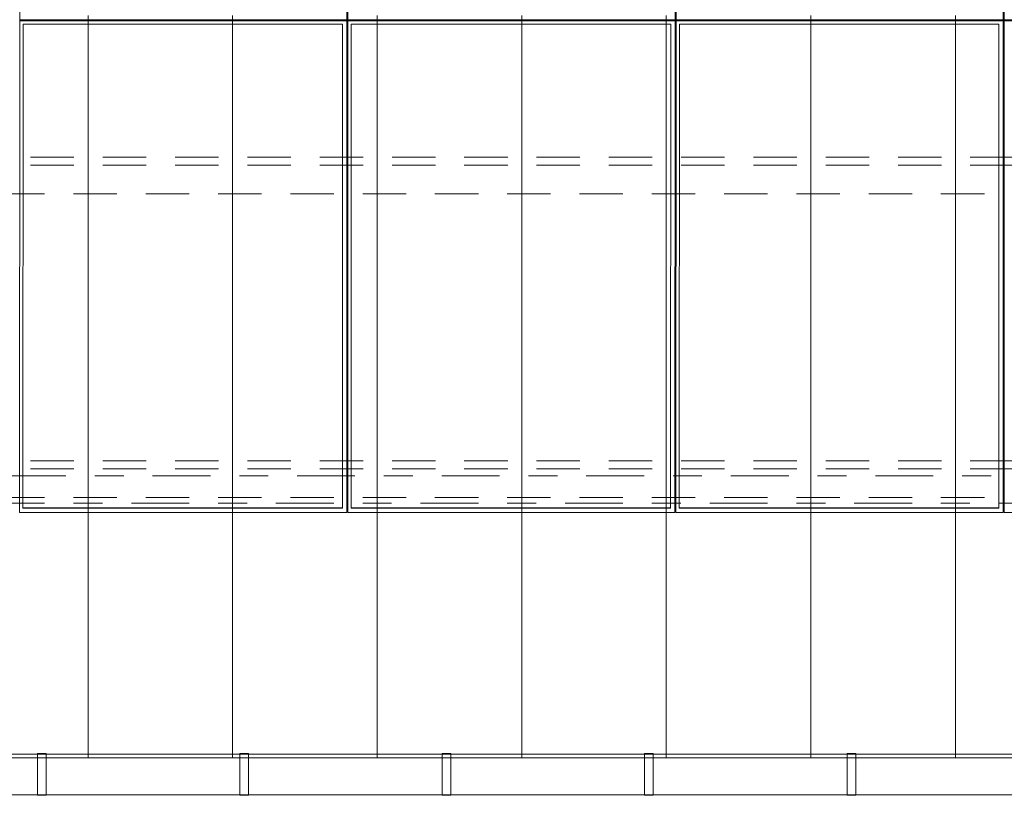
# Model space of a CAD drawing. Header units: metres. Extents: x -167 to 233, y -155 to 122.
# Tile 8 of 96: x 19.06 to 22.47, y 27.49 to 30.17. Entities that reach past the tile are written whole.
import ezdxf
from ezdxf.enums import TextEntityAlignment as Align

# ---------------------------------------------------------------- set-up
doc = ezdxf.new("R2010")
doc.units = ezdxf.units.M
doc.header["$MEASUREMENT"] = 0
for name, pattern in [('Achse', [0.4, 0.2, -0.1, 0, -0.1]), ('Raster', [0.4, 0.2, -0.1, 0, -0.1]), ('Strichlinie_ eng', [0.23, 0.15, -0.08])]:
    doc.linetypes.add(name, pattern=pattern)
for name, color, linetype in [('30 Dachaufbau', 7, 'Continuous'), ('30 Dachentwässerung', 7, 'Continuous'), ('30 Dachkonstruktion massiv', 7, 'Continuous'), ('70 PV-Anlage', 7, 'Continuous'), ('90 Achsraster', 7, 'Continuous')]:
    doc.layers.add(name, color=color, linetype=linetype)
doc.styles.add('ERSTELLTER_STIL_1', font='arial.ttf')

# ---------------------------------------------------------------- blocks, each defined once
blk = doc.blocks.new('Standard-Rastermarker_139')
at = {"layer": '90 Achsraster', "color": 14, "linetype": 'Raster', "lineweight": 18, "true_color": 0xa80000}
blk.add_line((1, 0), (45.4427, 0), dxfattribs=at)
at = {"layer": '90 Achsraster', "color": 14, "lineweight": 18, "true_color": 0xa80000, "style": 'ERSTELLTER_STIL_1'}
for tag, p in [('AC_MarkerText_1_0', (-0.35, 0.15)), ('AC_MarkerText_1_1', (46.7927, 0.15))]:
    blk.add_attdef(tag, text='', height=0.3, dxfattribs=at).set_placement(p, align=Align.TOP_CENTER)
blk = doc.blocks.new('Lattung 27')
at = {"layer": '30 Dachkonstruktion massiv', "color": 7, "linetype": 'Strichlinie_ eng', "lineweight": 13}
for p, q in [((40.5014, 1.1487), (0, 1.1487)), ((40.5014, 1.1209), (0, 1.1209)), ((0, 1.0218), (40.5014, 1.0218)), ((40.5014, 0.099), (0, 0.099)), ((40.5014, 0.0712), (0, 0.0712)), ((0, -0.0278), (40.5014, -0.0278))]:
    blk.add_line(p, q, dxfattribs=at)
blk = doc.blocks.new('Regenrinne 27')
at = {"layer": '30 Dachentwässerung', "color": 7, "linetype": 'Continuous', "lineweight": 13}
for p, q in [((2.315, 0.072), (2.285, 0.072)), ((2.285, 0.072), (2.285, -0.072)), ((2.315, -0.072), (2.315, 0.072)), ((3.015, 0.072), (2.985, 0.072)), ((2.985, 0.072), (2.985, -0.072)), ((3.015, -0.072), (3.015, 0.072)), ((3.715, 0.072), (3.685, 0.072)), ((3.685, 0.072), (3.685, -0.072)), ((3.715, -0.072), (3.715, 0.072)), ((4.415, 0.072), (4.385, 0.072)), ((4.385, 0.072), (4.385, -0.072)), ((4.415, -0.072), (4.415, 0.072)), ((5.115, 0.072), (5.085, 0.072)), ((5.085, 0.072), (5.085, -0.072)), ((5.115, -0.072), (5.115, 0.072)), ((2.285, -0.072), (2.315, -0.072)), ((2.985, -0.072), (3.015, -0.072)), ((3.685, -0.072), (3.715, -0.072)), ((4.385, -0.072), (4.415, -0.072)), ((5.085, -0.072), (5.115, -0.072))]:
    blk.add_line(p, q, dxfattribs=at)
at = {"layer": '30 Dachentwässerung', "color": 7, "linetype": 'Continuous', "lineweight": 13, "flags": 128}
blk.add_lwpolyline([(0, -0.07), (20.7927, -0.07), (20.7927, 0.07), (0, 0.07)], close=True, dxfattribs=at)
blk = doc.blocks.new('*X218', base_point=(27236.1321, 33357.279))
at = {"layer": '30 Dachaufbau', "color": 7, "linetype": 'Continuous', "lineweight": 13}
for p, q in [((19.3011, 30.1169), (19.3011, 30.1813)), ((19.3011, 30.1169), (19.3011, 30.1813)), ((19.8011, 30.1169), (19.8011, 30.1813)), ((19.8011, 30.1169), (19.8011, 30.1813)), ((20.3011, 30.1169), (20.3011, 30.1813)), ((20.3011, 30.1169), (20.3011, 30.1813)), ((20.8011, 30.1169), (20.8011, 30.1813)), ((20.8011, 30.1169), (20.8011, 30.1813)), ((21.3011, 30.1169), (21.3011, 30.1813)), ((21.3011, 30.1169), (21.3011, 30.1813)), ((21.8011, 30.1169), (21.8011, 30.1813)), ((21.8011, 30.1169), (21.8011, 30.1813)), ((22.3011, 30.1169), (22.3011, 30.1813)), ((22.3011, 30.1169), (22.3011, 30.1813)), ((19.3011, 30.0525), (19.3011, 30.1169)), ((19.3011, 30.0525), (19.3011, 30.1169)), ((19.8011, 30.0525), (19.8011, 30.1169)), ((19.8011, 30.0525), (19.8011, 30.1169)), ((20.3011, 30.0525), (20.3011, 30.1169)), ((20.3011, 30.0525), (20.3011, 30.1169)), ((20.8011, 30.0525), (20.8011, 30.1169)), ((20.8011, 30.0525), (20.8011, 30.1169)), ((21.3011, 30.0525), (21.3011, 30.1169)), ((21.3011, 30.0525), (21.3011, 30.1169)), ((21.8011, 30.0525), (21.8011, 30.1169)), ((21.8011, 30.0525), (21.8011, 30.1169)), ((22.3011, 30.0525), (22.3011, 30.1169)), ((22.3011, 30.0525), (22.3011, 30.1169)), ((19.3011, 29.9882), (19.3011, 30.0525)), ((19.3011, 29.9882), (19.3011, 30.0525)), ((19.8011, 29.9882), (19.8011, 30.0525)), ((19.8011, 29.9882), (19.8011, 30.0525)), ((20.3011, 29.9882), (20.3011, 30.0525)), ((20.3011, 29.9882), (20.3011, 30.0525)), ((20.8011, 29.9882), (20.8011, 30.0525)), ((20.8011, 29.9882), (20.8011, 30.0525)), ((21.3011, 29.9882), (21.3011, 30.0525)), ((21.3011, 29.9882), (21.3011, 30.0525)), ((21.8011, 29.9882), (21.8011, 30.0525)), ((21.8011, 29.9882), (21.8011, 30.0525)), ((22.3011, 29.9882), (22.3011, 30.0525)), ((22.3011, 29.9882), (22.3011, 30.0525)), ((19.3011, 29.9238), (19.3011, 29.9882)), ((19.3011, 29.9238), (19.3011, 29.9882)), ((19.8011, 29.9238), (19.8011, 29.9882)), ((19.8011, 29.9238), (19.8011, 29.9882)), ((20.3011, 29.9238), (20.3011, 29.9882)), ((20.3011, 29.9238), (20.3011, 29.9882)), ((20.8011, 29.9238), (20.8011, 29.9882)), ((20.8011, 29.9238), (20.8011, 29.9882)), ((21.3011, 29.9238), (21.3011, 29.9882)), ((21.3011, 29.9238), (21.3011, 29.9882)), ((21.8011, 29.9238), (21.8011, 29.9882)), ((21.8011, 29.9238), (21.8011, 29.9882)), ((22.3011, 29.9238), (22.3011, 29.9882)), ((22.3011, 29.9238), (22.3011, 29.9882)), ((19.3011, 29.8594), (19.3011, 29.9238)), ((19.3011, 29.8594), (19.3011, 29.9238)), ((19.8011, 29.8594), (19.8011, 29.9238)), ((19.8011, 29.8594), (19.8011, 29.9238)), ((20.3011, 29.8594), (20.3011, 29.9238)), ((20.3011, 29.8594), (20.3011, 29.9238)), ((20.8011, 29.8594), (20.8011, 29.9238)), ((20.8011, 29.8594), (20.8011, 29.9238)), ((21.3011, 29.8594), (21.3011, 29.9238)), ((21.3011, 29.8594), (21.3011, 29.9238)), ((21.8011, 29.8594), (21.8011, 29.9238)), ((21.8011, 29.8594), (21.8011, 29.9238)), ((22.3011, 29.8594), (22.3011, 29.9238)), ((22.3011, 29.8594), (22.3011, 29.9238)), ((19.3011, 29.7951), (19.3011, 29.8594)), ((19.3011, 29.7951), (19.3011, 29.8594)), ((19.8011, 29.7951), (19.8011, 29.8594)), ((19.8011, 29.7951), (19.8011, 29.8594)), ((20.3011, 29.7951), (20.3011, 29.8594)), ((20.3011, 29.7951), (20.3011, 29.8594)), ((20.8011, 29.7951), (20.8011, 29.8594)), ((20.8011, 29.7951), (20.8011, 29.8594)), ((21.3011, 29.7951), (21.3011, 29.8594)), ((21.3011, 29.7951), (21.3011, 29.8594)), ((21.8011, 29.7951), (21.8011, 29.8594)), ((21.8011, 29.7951), (21.8011, 29.8594)), ((22.3011, 29.7951), (22.3011, 29.8594)), ((22.3011, 29.7951), (22.3011, 29.8594)), ((19.3011, 29.7307), (19.3011, 29.7951)), ((19.3011, 29.7307), (19.3011, 29.7951)), ((19.8011, 29.7307), (19.8011, 29.7951)), ((19.8011, 29.7307), (19.8011, 29.7951)), ((20.3011, 29.7307), (20.3011, 29.7951)), ((20.3011, 29.7307), (20.3011, 29.7951)), ((20.8011, 29.7307), (20.8011, 29.7951)), ((20.8011, 29.7307), (20.8011, 29.7951)), ((21.3011, 29.7307), (21.3011, 29.7951)), ((21.3011, 29.7307), (21.3011, 29.7951)), ((21.8011, 29.7307), (21.8011, 29.7951)), ((21.8011, 29.7307), (21.8011, 29.7951)), ((22.3011, 29.7307), (22.3011, 29.7951)), ((22.3011, 29.7307), (22.3011, 29.7951)), ((19.3011, 29.6663), (19.3011, 29.7307)), ((19.3011, 29.6663), (19.3011, 29.7307)), ((19.8011, 29.6663), (19.8011, 29.7307)), ((19.8011, 29.6663), (19.8011, 29.7307)), ((20.3011, 29.6663), (20.3011, 29.7307)), ((20.3011, 29.6663), (20.3011, 29.7307)), ((20.8011, 29.6663), (20.8011, 29.7307)), ((20.8011, 29.6663), (20.8011, 29.7307)), ((21.3011, 29.6663), (21.3011, 29.7307)), ((21.3011, 29.6663), (21.3011, 29.7307)), ((21.8011, 29.6663), (21.8011, 29.7307)), ((21.8011, 29.6663), (21.8011, 29.7307)), ((22.3011, 29.6663), (22.3011, 29.7307)), ((22.3011, 29.6663), (22.3011, 29.7307)), ((19.3011, 29.602), (19.3011, 29.6663)), ((19.3011, 29.602), (19.3011, 29.6663)), ((19.8011, 29.602), (19.8011, 29.6663)), ((19.8011, 29.602), (19.8011, 29.6663)), ((20.3011, 29.602), (20.3011, 29.6663)), ((20.3011, 29.602), (20.3011, 29.6663)), ((20.8011, 29.602), (20.8011, 29.6663)), ((20.8011, 29.602), (20.8011, 29.6663)), ((21.3011, 29.602), (21.3011, 29.6663)), ((21.3011, 29.602), (21.3011, 29.6663)), ((21.8011, 29.602), (21.8011, 29.6663)), ((21.8011, 29.602), (21.8011, 29.6663)), ((22.3011, 29.602), (22.3011, 29.6663)), ((22.3011, 29.602), (22.3011, 29.6663)), ((19.3011, 29.5376), (19.3011, 29.602)), ((19.3011, 29.5376), (19.3011, 29.602)), ((19.8011, 29.5376), (19.8011, 29.602)), ((19.8011, 29.5376), (19.8011, 29.602)), ((20.3011, 29.5376), (20.3011, 29.602)), ((20.3011, 29.5376), (20.3011, 29.602)), ((20.8011, 29.5376), (20.8011, 29.602)), ((20.8011, 29.5376), (20.8011, 29.602)), ((21.3011, 29.5376), (21.3011, 29.602)), ((21.3011, 29.5376), (21.3011, 29.602)), ((21.8011, 29.5376), (21.8011, 29.602)), ((21.8011, 29.5376), (21.8011, 29.602)), ((22.3011, 29.5376), (22.3011, 29.602)), ((22.3011, 29.5376), (22.3011, 29.602)), ((19.3011, 29.4732), (19.3011, 29.5376)), ((19.3011, 29.4732), (19.3011, 29.5376)), ((19.8011, 29.4732), (19.8011, 29.5376)), ((19.8011, 29.4732), (19.8011, 29.5376)), ((20.3011, 29.4732), (20.3011, 29.5376)), ((20.3011, 29.4732), (20.3011, 29.5376)), ((20.8011, 29.4732), (20.8011, 29.5376)), ((20.8011, 29.4732), (20.8011, 29.5376)), ((21.3011, 29.4732), (21.3011, 29.5376)), ((21.3011, 29.4732), (21.3011, 29.5376)), ((21.8011, 29.4732), (21.8011, 29.5376)), ((21.8011, 29.4732), (21.8011, 29.5376)), ((22.3011, 29.4732), (22.3011, 29.5376)), ((22.3011, 29.4732), (22.3011, 29.5376)), ((19.3011, 29.4089), (19.3011, 29.4732)), ((19.3011, 29.4089), (19.3011, 29.4732)), ((19.8011, 29.4089), (19.8011, 29.4732)), ((19.8011, 29.4089), (19.8011, 29.4732)), ((20.3011, 29.4089), (20.3011, 29.4732)), ((20.3011, 29.4089), (20.3011, 29.4732)), ((20.8011, 29.4089), (20.8011, 29.4732)), ((20.8011, 29.4089), (20.8011, 29.4732)), ((21.3011, 29.4089), (21.3011, 29.4732)), ((21.3011, 29.4089), (21.3011, 29.4732)), ((21.8011, 29.4089), (21.8011, 29.4732)), ((21.8011, 29.4089), (21.8011, 29.4732)), ((22.3011, 29.4089), (22.3011, 29.4732)), ((22.3011, 29.4089), (22.3011, 29.4732)), ((19.3011, 29.3445), (19.3011, 29.4089)), ((19.3011, 29.3445), (19.3011, 29.4089)), ((19.8011, 29.3445), (19.8011, 29.4089)), ((19.8011, 29.3445), (19.8011, 29.4089)), ((20.3011, 29.3445), (20.3011, 29.4089)), ((20.3011, 29.3445), (20.3011, 29.4089)), ((20.8011, 29.3445), (20.8011, 29.4089)), ((20.8011, 29.3445), (20.8011, 29.4089)), ((21.3011, 29.3445), (21.3011, 29.4089)), ((21.3011, 29.3445), (21.3011, 29.4089)), ((21.8011, 29.3445), (21.8011, 29.4089)), ((21.8011, 29.3445), (21.8011, 29.4089)), ((22.3011, 29.3445), (22.3011, 29.4089)), ((22.3011, 29.3445), (22.3011, 29.4089)), ((19.3011, 29.2801), (19.3011, 29.3445)), ((19.3011, 29.2801), (19.3011, 29.3445)), ((19.8011, 29.2801), (19.8011, 29.3445)), ((19.8011, 29.2801), (19.8011, 29.3445)), ((20.3011, 29.2801), (20.3011, 29.3445)), ((20.3011, 29.2801), (20.3011, 29.3445)), ((20.8011, 29.2801), (20.8011, 29.3445)), ((20.8011, 29.2801), (20.8011, 29.3445)), ((21.3011, 29.2801), (21.3011, 29.3445)), ((21.3011, 29.2801), (21.3011, 29.3445)), ((21.8011, 29.2801), (21.8011, 29.3445)), ((21.8011, 29.2801), (21.8011, 29.3445)), ((22.3011, 29.2801), (22.3011, 29.3445)), ((22.3011, 29.2801), (22.3011, 29.3445)), ((19.3011, 29.2158), (19.3011, 29.2801)), ((19.3011, 29.2158), (19.3011, 29.2801)), ((19.8011, 29.2158), (19.8011, 29.2801)), ((19.8011, 29.2158), (19.8011, 29.2801)), ((20.3011, 29.2158), (20.3011, 29.2801)), ((20.3011, 29.2158), (20.3011, 29.2801)), ((20.8011, 29.2158), (20.8011, 29.2801)), ((20.8011, 29.2158), (20.8011, 29.2801)), ((21.3011, 29.2158), (21.3011, 29.2801)), ((21.3011, 29.2158), (21.3011, 29.2801)), ((21.8011, 29.2158), (21.8011, 29.2801)), ((21.8011, 29.2158), (21.8011, 29.2801)), ((22.3011, 29.2158), (22.3011, 29.2801)), ((22.3011, 29.2158), (22.3011, 29.2801)), ((19.3011, 29.1514), (19.3011, 29.2158)), ((19.3011, 29.1514), (19.3011, 29.2158)), ((19.8011, 29.1514), (19.8011, 29.2158)), ((19.8011, 29.1514), (19.8011, 29.2158)), ((20.3011, 29.1514), (20.3011, 29.2158)), ((20.3011, 29.1514), (20.3011, 29.2158)), ((20.8011, 29.1514), (20.8011, 29.2158)), ((20.8011, 29.1514), (20.8011, 29.2158)), ((21.3011, 29.1514), (21.3011, 29.2158)), ((21.3011, 29.1514), (21.3011, 29.2158)), ((21.8011, 29.1514), (21.8011, 29.2158)), ((21.8011, 29.1514), (21.8011, 29.2158)), ((22.3011, 29.1514), (22.3011, 29.2158)), ((22.3011, 29.1514), (22.3011, 29.2158)), ((19.3011, 29.087), (19.3011, 29.1514)), ((19.3011, 29.087), (19.3011, 29.1514)), ((19.8011, 29.087), (19.8011, 29.1514)), ((19.8011, 29.087), (19.8011, 29.1514)), ((20.3011, 29.087), (20.3011, 29.1514)), ((20.3011, 29.087), (20.3011, 29.1514)), ((20.8011, 29.087), (20.8011, 29.1514)), ((20.8011, 29.087), (20.8011, 29.1514)), ((21.3011, 29.087), (21.3011, 29.1514)), ((21.3011, 29.087), (21.3011, 29.1514)), ((21.8011, 29.087), (21.8011, 29.1514)), ((21.8011, 29.087), (21.8011, 29.1514)), ((22.3011, 29.087), (22.3011, 29.1514)), ((22.3011, 29.087), (22.3011, 29.1514)), ((19.3011, 29.0227), (19.3011, 29.087)), ((19.3011, 29.0227), (19.3011, 29.087)), ((19.8011, 29.0227), (19.8011, 29.087)), ((19.8011, 29.0227), (19.8011, 29.087)), ((20.3011, 29.0227), (20.3011, 29.087)), ((20.3011, 29.0227), (20.3011, 29.087)), ((20.8011, 29.0227), (20.8011, 29.087)), ((20.8011, 29.0227), (20.8011, 29.087)), ((21.3011, 29.0227), (21.3011, 29.087)), ((21.3011, 29.0227), (21.3011, 29.087)), ((21.8011, 29.0227), (21.8011, 29.087)), ((21.8011, 29.0227), (21.8011, 29.087)), ((22.3011, 29.0227), (22.3011, 29.087)), ((22.3011, 29.0227), (22.3011, 29.087)), ((19.3011, 28.9583), (19.3011, 29.0227)), ((19.3011, 28.9583), (19.3011, 29.0227)), ((19.8011, 28.9583), (19.8011, 29.0227)), ((19.8011, 28.9583), (19.8011, 29.0227)), ((20.3011, 28.9583), (20.3011, 29.0227)), ((20.3011, 28.9583), (20.3011, 29.0227)), ((20.8011, 28.9583), (20.8011, 29.0227)), ((20.8011, 28.9583), (20.8011, 29.0227)), ((21.3011, 28.9583), (21.3011, 29.0227)), ((21.3011, 28.9583), (21.3011, 29.0227)), ((21.8011, 28.9583), (21.8011, 29.0227)), ((21.8011, 28.9583), (21.8011, 29.0227)), ((22.3011, 28.9583), (22.3011, 29.0227)), ((22.3011, 28.9583), (22.3011, 29.0227)), ((19.3011, 28.8939), (19.3011, 28.9583)), ((19.3011, 28.8939), (19.3011, 28.9583)), ((19.8011, 28.8939), (19.8011, 28.9583)), ((19.8011, 28.8939), (19.8011, 28.9583)), ((20.3011, 28.8939), (20.3011, 28.9583)), ((20.3011, 28.8939), (20.3011, 28.9583)), ((20.8011, 28.8939), (20.8011, 28.9583)), ((20.8011, 28.8939), (20.8011, 28.9583)), ((21.3011, 28.8939), (21.3011, 28.9583)), ((21.3011, 28.8939), (21.3011, 28.9583)), ((21.8011, 28.8939), (21.8011, 28.9583)), ((21.8011, 28.8939), (21.8011, 28.9583)), ((22.3011, 28.8939), (22.3011, 28.9583)), ((22.3011, 28.8939), (22.3011, 28.9583)), ((19.3011, 28.8296), (19.3011, 28.8939)), ((19.3011, 28.8296), (19.3011, 28.8939)), ((19.8011, 28.8296), (19.8011, 28.8939)), ((19.8011, 28.8296), (19.8011, 28.8939)), ((20.3011, 28.8296), (20.3011, 28.8939)), ((20.3011, 28.8296), (20.3011, 28.8939)), ((20.8011, 28.8296), (20.8011, 28.8939)), ((20.8011, 28.8296), (20.8011, 28.8939)), ((21.3011, 28.8296), (21.3011, 28.8939)), ((21.3011, 28.8296), (21.3011, 28.8939)), ((21.8011, 28.8296), (21.8011, 28.8939)), ((21.8011, 28.8296), (21.8011, 28.8939)), ((22.3011, 28.8296), (22.3011, 28.8939)), ((22.3011, 28.8296), (22.3011, 28.8939)), ((19.3011, 28.7652), (19.3011, 28.8296)), ((19.3011, 28.7652), (19.3011, 28.8296)), ((19.8011, 28.7652), (19.8011, 28.8296)), ((19.8011, 28.7652), (19.8011, 28.8296)), ((20.3011, 28.7652), (20.3011, 28.8296)), ((20.3011, 28.7652), (20.3011, 28.8296)), ((20.8011, 28.7652), (20.8011, 28.8296)), ((20.8011, 28.7652), (20.8011, 28.8296)), ((21.3011, 28.7652), (21.3011, 28.8296)), ((21.3011, 28.7652), (21.3011, 28.8296)), ((21.8011, 28.7652), (21.8011, 28.8296)), ((21.8011, 28.7652), (21.8011, 28.8296)), ((22.3011, 28.7652), (22.3011, 28.8296)), ((22.3011, 28.7652), (22.3011, 28.8296)), ((19.3011, 28.7008), (19.3011, 28.7652)), ((19.3011, 28.7008), (19.3011, 28.7652)), ((19.8011, 28.7008), (19.8011, 28.7652)), ((19.8011, 28.7008), (19.8011, 28.7652)), ((20.3011, 28.7008), (20.3011, 28.7652)), ((20.3011, 28.7008), (20.3011, 28.7652)), ((20.8011, 28.7008), (20.8011, 28.7652)), ((20.8011, 28.7008), (20.8011, 28.7652)), ((21.3011, 28.7008), (21.3011, 28.7652)), ((21.3011, 28.7008), (21.3011, 28.7652)), ((21.8011, 28.7008), (21.8011, 28.7652)), ((21.8011, 28.7008), (21.8011, 28.7652)), ((22.3011, 28.7008), (22.3011, 28.7652)), ((22.3011, 28.7008), (22.3011, 28.7652)), ((19.3011, 28.6365), (19.3011, 28.7008)), ((19.3011, 28.6365), (19.3011, 28.7008)), ((19.8011, 28.6365), (19.8011, 28.7008)), ((19.8011, 28.6365), (19.8011, 28.7008)), ((20.3011, 28.6365), (20.3011, 28.7008)), ((20.3011, 28.6365), (20.3011, 28.7008)), ((20.8011, 28.6365), (20.8011, 28.7008)), ((20.8011, 28.6365), (20.8011, 28.7008)), ((21.3011, 28.6365), (21.3011, 28.7008)), ((21.3011, 28.6365), (21.3011, 28.7008)), ((21.8011, 28.6365), (21.8011, 28.7008)), ((21.8011, 28.6365), (21.8011, 28.7008)), ((22.3011, 28.6365), (22.3011, 28.7008)), ((22.3011, 28.6365), (22.3011, 28.7008)), ((19.3011, 28.5721), (19.3011, 28.6365)), ((19.3011, 28.5721), (19.3011, 28.6365)), ((19.8011, 28.5721), (19.8011, 28.6365)), ((19.8011, 28.5721), (19.8011, 28.6365)), ((20.3011, 28.5721), (20.3011, 28.6365)), ((20.3011, 28.5721), (20.3011, 28.6365)), ((20.8011, 28.5721), (20.8011, 28.6365)), ((20.8011, 28.5721), (20.8011, 28.6365)), ((21.3011, 28.5721), (21.3011, 28.6365)), ((21.3011, 28.5721), (21.3011, 28.6365)), ((21.8011, 28.5721), (21.8011, 28.6365)), ((21.8011, 28.5721), (21.8011, 28.6365)), ((22.3011, 28.5721), (22.3011, 28.6365)), ((22.3011, 28.5721), (22.3011, 28.6365)), ((19.3011, 28.5077), (19.3011, 28.5721)), ((19.3011, 28.5077), (19.3011, 28.5721)), ((19.8011, 28.5077), (19.8011, 28.5721)), ((19.8011, 28.5077), (19.8011, 28.5721)), ((20.3011, 28.5077), (20.3011, 28.5721)), ((20.3011, 28.5077), (20.3011, 28.5721)), ((20.8011, 28.5077), (20.8011, 28.5721)), ((20.8011, 28.5077), (20.8011, 28.5721)), ((21.3011, 28.5077), (21.3011, 28.5721)), ((21.3011, 28.5077), (21.3011, 28.5721)), ((21.8011, 28.5077), (21.8011, 28.5721)), ((21.8011, 28.5077), (21.8011, 28.5721)), ((22.3011, 28.5077), (22.3011, 28.5721)), ((22.3011, 28.5077), (22.3011, 28.5721)), ((19.3011, 28.4434), (19.3011, 28.5077)), ((19.3011, 28.4434), (19.3011, 28.5077)), ((19.8011, 28.4434), (19.8011, 28.5077)), ((19.8011, 28.4434), (19.8011, 28.5077)), ((20.3011, 28.4434), (20.3011, 28.5077)), ((20.3011, 28.4434), (20.3011, 28.5077)), ((20.8011, 28.4434), (20.8011, 28.5077)), ((20.8011, 28.4434), (20.8011, 28.5077)), ((21.3011, 28.4434), (21.3011, 28.5077)), ((21.3011, 28.4434), (21.3011, 28.5077)), ((21.8011, 28.4434), (21.8011, 28.5077)), ((21.8011, 28.4434), (21.8011, 28.5077)), ((22.3011, 28.4434), (22.3011, 28.5077)), ((22.3011, 28.4434), (22.3011, 28.5077)), ((19.3011, 28.379), (19.3011, 28.4434)), ((19.3011, 28.379), (19.3011, 28.4434)), ((19.8011, 28.379), (19.8011, 28.4434)), ((19.8011, 28.379), (19.8011, 28.4434)), ((20.3011, 28.379), (20.3011, 28.4434)), ((20.3011, 28.379), (20.3011, 28.4434)), ((20.8011, 28.379), (20.8011, 28.4434)), ((20.8011, 28.379), (20.8011, 28.4434)), ((21.3011, 28.379), (21.3011, 28.4434)), ((21.3011, 28.379), (21.3011, 28.4434)), ((21.8011, 28.379), (21.8011, 28.4434)), ((21.8011, 28.379), (21.8011, 28.4434)), ((22.3011, 28.379), (22.3011, 28.4434)), ((22.3011, 28.379), (22.3011, 28.4434)), ((19.3011, 28.3146), (19.3011, 28.379)), ((19.3011, 28.3146), (19.3011, 28.379)), ((19.8011, 28.3146), (19.8011, 28.379)), ((19.8011, 28.3146), (19.8011, 28.379)), ((20.3011, 28.3146), (20.3011, 28.379)), ((20.3011, 28.3146), (20.3011, 28.379)), ((20.8011, 28.3146), (20.8011, 28.379)), ((20.8011, 28.3146), (20.8011, 28.379)), ((21.3011, 28.3146), (21.3011, 28.379)), ((21.3011, 28.3146), (21.3011, 28.379)), ((21.8011, 28.3146), (21.8011, 28.379)), ((21.8011, 28.3146), (21.8011, 28.379)), ((22.3011, 28.3146), (22.3011, 28.379)), ((22.3011, 28.3146), (22.3011, 28.379)), ((19.3011, 28.2502), (19.3011, 28.3146)), ((19.3011, 28.2502), (19.3011, 28.3146)), ((19.8011, 28.2502), (19.8011, 28.3146)), ((19.8011, 28.2502), (19.8011, 28.3146)), ((20.3011, 28.2502), (20.3011, 28.3146)), ((20.3011, 28.2502), (20.3011, 28.3146)), ((20.8011, 28.2502), (20.8011, 28.3146)), ((20.8011, 28.2502), (20.8011, 28.3146)), ((21.3011, 28.2502), (21.3011, 28.3146)), ((21.3011, 28.2502), (21.3011, 28.3146)), ((21.8011, 28.2502), (21.8011, 28.3146)), ((21.8011, 28.2502), (21.8011, 28.3146)), ((22.3011, 28.2502), (22.3011, 28.3146)), ((22.3011, 28.2502), (22.3011, 28.3146)), ((19.3011, 28.1859), (19.3011, 28.2502)), ((19.3011, 28.1859), (19.3011, 28.2502)), ((19.8011, 28.1859), (19.8011, 28.2502)), ((19.8011, 28.1859), (19.8011, 28.2502)), ((20.3011, 28.1859), (20.3011, 28.2502)), ((20.3011, 28.1859), (20.3011, 28.2502)), ((20.8011, 28.1859), (20.8011, 28.2502)), ((20.8011, 28.1859), (20.8011, 28.2502)), ((21.3011, 28.1859), (21.3011, 28.2502)), ((21.3011, 28.1859), (21.3011, 28.2502)), ((21.8011, 28.1859), (21.8011, 28.2502)), ((21.8011, 28.1859), (21.8011, 28.2502)), ((22.3011, 28.1859), (22.3011, 28.2502)), ((22.3011, 28.1859), (22.3011, 28.2502)), ((19.3011, 28.1215), (19.3011, 28.1859)), ((19.3011, 28.1215), (19.3011, 28.1859)), ((19.8011, 28.1215), (19.8011, 28.1859)), ((19.8011, 28.1215), (19.8011, 28.1859)), ((20.3011, 28.1215), (20.3011, 28.1859)), ((20.3011, 28.1215), (20.3011, 28.1859)), ((20.8011, 28.1215), (20.8011, 28.1859)), ((20.8011, 28.1215), (20.8011, 28.1859)), ((21.3011, 28.1215), (21.3011, 28.1859)), ((21.3011, 28.1215), (21.3011, 28.1859)), ((21.8011, 28.1215), (21.8011, 28.1859)), ((21.8011, 28.1215), (21.8011, 28.1859)), ((22.3011, 28.1215), (22.3011, 28.1859)), ((22.3011, 28.1215), (22.3011, 28.1859)), ((19.3011, 28.0571), (19.3011, 28.1215)), ((19.3011, 28.0571), (19.3011, 28.1215)), ((19.8011, 28.0571), (19.8011, 28.1215)), ((19.8011, 28.0571), (19.8011, 28.1215)), ((20.3011, 28.0571), (20.3011, 28.1215)), ((20.3011, 28.0571), (20.3011, 28.1215)), ((20.8011, 28.0571), (20.8011, 28.1215)), ((20.8011, 28.0571), (20.8011, 28.1215)), ((21.3011, 28.0571), (21.3011, 28.1215)), ((21.3011, 28.0571), (21.3011, 28.1215)), ((21.8011, 28.0571), (21.8011, 28.1215)), ((21.8011, 28.0571), (21.8011, 28.1215)), ((22.3011, 28.0571), (22.3011, 28.1215)), ((22.3011, 28.0571), (22.3011, 28.1215)), ((19.3011, 27.9928), (19.3011, 28.0571)), ((19.3011, 27.9928), (19.3011, 28.0571)), ((19.8011, 27.9928), (19.8011, 28.0571)), ((19.8011, 27.9928), (19.8011, 28.0571)), ((20.3011, 27.9928), (20.3011, 28.0571)), ((20.3011, 27.9928), (20.3011, 28.0571)), ((20.8011, 27.9928), (20.8011, 28.0571)), ((20.8011, 27.9928), (20.8011, 28.0571)), ((21.3011, 27.9928), (21.3011, 28.0571)), ((21.3011, 27.9928), (21.3011, 28.0571)), ((21.8011, 27.9928), (21.8011, 28.0571)), ((21.8011, 27.9928), (21.8011, 28.0571)), ((22.3011, 27.9928), (22.3011, 28.0571)), ((22.3011, 27.9928), (22.3011, 28.0571)), ((19.3011, 27.9284), (19.3011, 27.9928)), ((19.3011, 27.9284), (19.3011, 27.9928)), ((19.8011, 27.9284), (19.8011, 27.9928)), ((19.8011, 27.9284), (19.8011, 27.9928)), ((20.3011, 27.9284), (20.3011, 27.9928)), ((20.3011, 27.9284), (20.3011, 27.9928)), ((20.8011, 27.9284), (20.8011, 27.9928)), ((20.8011, 27.9284), (20.8011, 27.9928)), ((21.3011, 27.9284), (21.3011, 27.9928)), ((21.3011, 27.9284), (21.3011, 27.9928)), ((21.8011, 27.9284), (21.8011, 27.9928)), ((21.8011, 27.9284), (21.8011, 27.9928)), ((22.3011, 27.9284), (22.3011, 27.9928)), ((22.3011, 27.9284), (22.3011, 27.9928)), ((19.3011, 27.864), (19.3011, 27.9284)), ((19.3011, 27.864), (19.3011, 27.9284)), ((19.8011, 27.864), (19.8011, 27.9284)), ((19.8011, 27.864), (19.8011, 27.9284)), ((20.3011, 27.864), (20.3011, 27.9284)), ((20.3011, 27.864), (20.3011, 27.9284)), ((20.8011, 27.864), (20.8011, 27.9284)), ((20.8011, 27.864), (20.8011, 27.9284)), ((21.3011, 27.864), (21.3011, 27.9284)), ((21.3011, 27.864), (21.3011, 27.9284)), ((21.8011, 27.864), (21.8011, 27.9284)), ((21.8011, 27.864), (21.8011, 27.9284)), ((22.3011, 27.864), (22.3011, 27.9284)), ((22.3011, 27.864), (22.3011, 27.9284)), ((19.3011, 27.7997), (19.3011, 27.864)), ((19.3011, 27.7997), (19.3011, 27.864)), ((19.8011, 27.7997), (19.8011, 27.864)), ((19.8011, 27.7997), (19.8011, 27.864)), ((20.3011, 27.7997), (20.3011, 27.864)), ((20.3011, 27.7997), (20.3011, 27.864)), ((20.8011, 27.7997), (20.8011, 27.864)), ((20.8011, 27.7997), (20.8011, 27.864)), ((21.3011, 27.7997), (21.3011, 27.864)), ((21.3011, 27.7997), (21.3011, 27.864)), ((21.8011, 27.7997), (21.8011, 27.864)), ((21.8011, 27.7997), (21.8011, 27.864)), ((22.3011, 27.7997), (22.3011, 27.864)), ((22.3011, 27.7997), (22.3011, 27.864)), ((19.3011, 27.7353), (19.3011, 27.7997)), ((19.3011, 27.7353), (19.3011, 27.7997)), ((19.8011, 27.7353), (19.8011, 27.7997)), ((19.8011, 27.7353), (19.8011, 27.7997)), ((20.3011, 27.7353), (20.3011, 27.7997)), ((20.3011, 27.7353), (20.3011, 27.7997)), ((20.8011, 27.7353), (20.8011, 27.7997)), ((20.8011, 27.7353), (20.8011, 27.7997)), ((21.3011, 27.7353), (21.3011, 27.7997)), ((21.3011, 27.7353), (21.3011, 27.7997)), ((21.8011, 27.7353), (21.8011, 27.7997)), ((21.8011, 27.7353), (21.8011, 27.7997)), ((22.3011, 27.7353), (22.3011, 27.7997)), ((22.3011, 27.7353), (22.3011, 27.7997)), ((19.3011, 27.6709), (19.3011, 27.7353)), ((19.3011, 27.6709), (19.3011, 27.7353)), ((19.8011, 27.6709), (19.8011, 27.7353)), ((19.8011, 27.6709), (19.8011, 27.7353)), ((20.3011, 27.6709), (20.3011, 27.7353)), ((20.3011, 27.6709), (20.3011, 27.7353)), ((20.8011, 27.6709), (20.8011, 27.7353)), ((20.8011, 27.6709), (20.8011, 27.7353)), ((21.3011, 27.6709), (21.3011, 27.7353)), ((21.3011, 27.6709), (21.3011, 27.7353)), ((21.8011, 27.6709), (21.8011, 27.7353)), ((21.8011, 27.6709), (21.8011, 27.7353)), ((22.3011, 27.6709), (22.3011, 27.7353)), ((22.3011, 27.6709), (22.3011, 27.7353)), ((19.3011, 27.6148), (19.3011, 27.6709)), ((19.3011, 27.6148), (19.3011, 27.6709)), ((19.8011, 27.6148), (19.8011, 27.6709)), ((19.8011, 27.6148), (19.8011, 27.6709)), ((20.3011, 27.6148), (20.3011, 27.6709)), ((20.3011, 27.6148), (20.3011, 27.6709)), ((20.8011, 27.6148), (20.8011, 27.6709)), ((20.8011, 27.6148), (20.8011, 27.6709)), ((21.3011, 27.6148), (21.3011, 27.6709)), ((21.3011, 27.6148), (21.3011, 27.6709)), ((21.8011, 27.6148), (21.8011, 27.6709)), ((21.8011, 27.6148), (21.8011, 27.6709)), ((22.3011, 27.6148), (22.3011, 27.6709)), ((22.3011, 27.6148), (22.3011, 27.6709))]:
    blk.add_line(p, q, dxfattribs=at)
blk = doc.blocks.new('Solarkollektor - ACB')
at = {"layer": '70 PV-Anlage', "color": 7, "linetype": 'Continuous', "lineweight": 13}
for p, q in [((35.1815, 1.6852), (35.1815, 3.385)), ((35.185, 3.385), (35.185, 1.6852)), ((36.3165, 1.6852), (36.3165, 3.385)), ((36.32, 3.385), (36.32, 1.6852)), ((37.4515, 1.6852), (37.4515, 3.385)), ((37.455, 3.385), (37.455, 1.6852)), ((38.5865, 1.6852), (38.5865, 3.385)), ((34.05, 1.6852), (35.1815, 1.6852)), ((35.1815, 1.6817), (34.05, 1.6817)), ((35.1815, 1.6852), (35.1815, 1.6817)), ((35.1815, -0.0181), (35.1815, 1.6817)), ((35.185, 1.6852), (35.185, 1.6817)), ((35.185, 1.6852), (36.3165, 1.6852)), ((36.3165, 1.6817), (35.185, 1.6817)), ((35.185, 1.6817), (35.185, -0.0181)), ((35.2, -0.0032), (35.2, 1.6703)), ((35.2, 1.6703), (36.305, 1.6703)), ((36.305, 1.6703), (36.305, -0.0032)), ((36.3165, 1.6852), (36.3165, 1.6817)), ((36.3165, -0.0181), (36.3165, 1.6817)), ((36.32, 1.6852), (36.32, 1.6817)), ((36.32, 1.6852), (37.4515, 1.6852)), ((37.4515, 1.6817), (36.32, 1.6817)), ((36.32, 1.6817), (36.32, -0.0181)), ((36.335, -0.0032), (36.335, 1.6703)), ((36.335, 1.6703), (37.44, 1.6703)), ((37.44, 1.6703), (37.44, -0.0032)), ((37.4515, 1.6852), (37.4515, 1.6817)), ((37.4515, -0.0181), (37.4515, 1.6817)), ((37.455, 1.6852), (37.455, 1.6817)), ((37.455, 1.6852), (38.5865, 1.6852)), ((38.5865, 1.6817), (37.455, 1.6817)), ((37.455, 1.6817), (37.455, -0.0181)), ((37.47, -0.0032), (37.47, 1.6703)), ((37.47, 1.6703), (38.575, 1.6703)), ((38.575, 1.6703), (38.575, -0.0032)), ((38.5865, 1.6852), (38.5865, 1.6817)), ((38.5865, -0.0181), (38.5865, 1.6817)), ((35.185, 1.6157), (35.1815, 1.6157)), ((35.185, 1.6101), (35.1815, 1.6101)), ((36.32, 1.6157), (36.3165, 1.6157)), ((36.32, 1.6101), (36.3165, 1.6101)), ((37.455, 1.6157), (37.4515, 1.6157)), ((37.455, 1.6101), (37.4515, 1.6101)), ((35.1815, 1.5705), (35.185, 1.5705)), ((35.1815, 1.5684), (35.185, 1.5684)), ((36.3165, 1.5705), (36.32, 1.5705)), ((36.3165, 1.5684), (36.32, 1.5684)), ((37.4515, 1.5705), (37.455, 1.5705)), ((37.4515, 1.5684), (37.455, 1.5684)), ((35.185, 0.0313), (35.1815, 0.0313)), ((35.185, 0.0257), (35.1815, 0.0257)), ((36.32, 0.0313), (36.3165, 0.0313)), ((36.32, 0.0257), (36.3165, 0.0257)), ((37.455, 0.0313), (37.4515, 0.0313)), ((37.455, 0.0257), (37.4515, 0.0257)), ((34.05, -0.0181), (35.1815, -0.0181)), ((35.1815, -0.0139), (35.185, -0.0139)), ((35.185, -0.0181), (36.3165, -0.0181)), ((35.2, -0.0022), (36.305, -0.0022)), ((36.305, -0.0032), (35.2, -0.0032)), ((36.3165, -0.0139), (36.32, -0.0139)), ((36.32, -0.0181), (37.4515, -0.0181)), ((36.335, -0.0022), (37.44, -0.0022)), ((37.44, -0.0032), (36.335, -0.0032)), ((37.4515, -0.0139), (37.455, -0.0139)), ((37.455, -0.0181), (38.5865, -0.0181)), ((37.47, -0.0022), (38.575, -0.0022)), ((38.575, -0.0032), (37.47, -0.0032))]:
    blk.add_line(p, q, dxfattribs=at)
at = {"layer": '70 PV-Anlage', "color": 7, "linetype": 'Achse', "lineweight": 13}
blk.add_line((0, 0.0139), (39.725, 0.0139), dxfattribs=at)

msp = doc.modelspace()

# ---------------------------------------------------------------- linework, layer by layer
at = {"layer": '30 Dachaufbau', "color": 7, "linetype": 'Continuous', "lineweight": 13, "flags": 128}
msp.add_lwpolyline([(58.6225, 27.6148), (16.8411, 27.6148)], dxfattribs=at)

# ---------------------------------------------------------------- block references
at = {"layer": '30 Dachaufbau', "color": 7, "linetype": 'Continuous', "lineweight": 13}
msp.add_blockref('*X218', (27236.1321, 33357.279), dxfattribs=at)
at = {"layer": '30 Dachentwässerung', "color": 7, "linetype": 'Continuous', "lineweight": 13}
msp.add_blockref('Regenrinne 27', (16.8411, 27.5575), dxfattribs=at)
at = {"layer": '30 Dachkonstruktion massiv', "color": 7, "linetype": 'Strichlinie_ eng', "lineweight": 18}
msp.add_blockref('Lattung 27', (17.5011, 28.5425), dxfattribs=at)
at = {"layer": '70 PV-Anlage', "color": 7, "linetype": 'Continuous', "lineweight": 13, "xscale": -0.9999999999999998, "rotation": 359.9945255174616}
msp.add_blockref('Solarkollektor - ACB', (57.6511, 28.478), dxfattribs=at)
at = {"layer": '90 Achsraster', "color": 7, "linetype": 'Continuous', "lineweight": 18}
msp.add_blockref('Standard-Rastermarker_139', (13.5244, 28.5897), dxfattribs=at)

doc.saveas('drawing.dxf')
